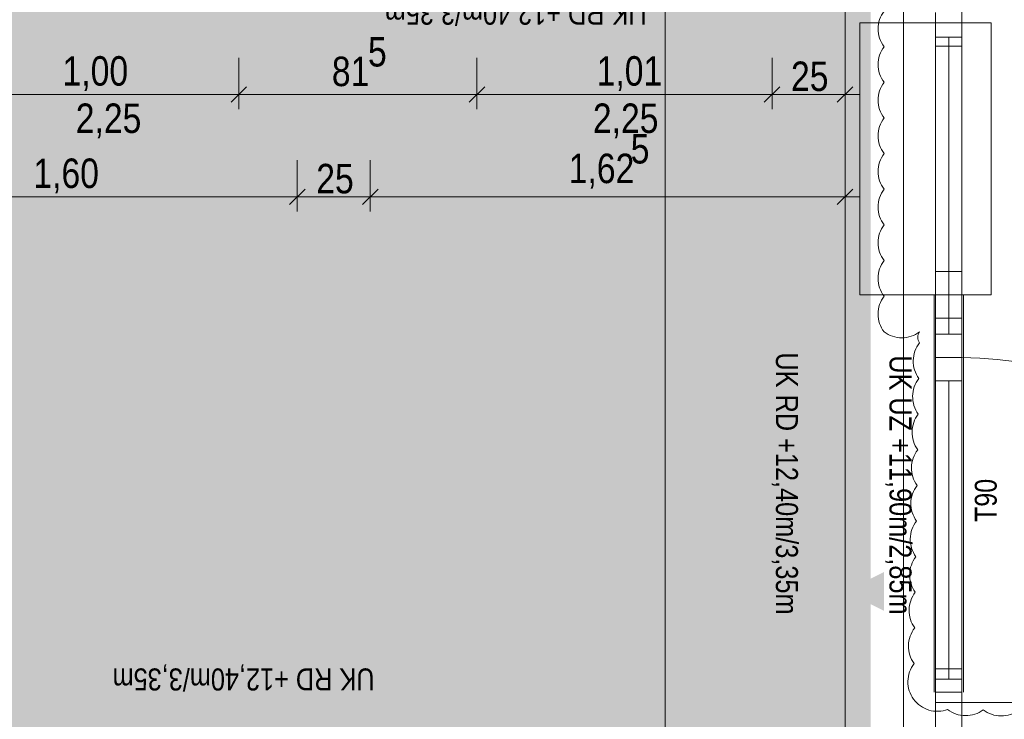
# Model space of a CAD drawing. Extents: x -743 to 300, y 62 to 1112.
# Tile 89 of 179: x -669 to -602, y 780 to 828. Entities that reach past the tile are written whole.
import ezdxf
from ezdxf.lldxf.tags import DXFTag

# ---------------------------------------------------------------- set-up
doc = ezdxf.new("R2010")
doc.units = 0
doc.layers.get('0').update_dxf_attribs({"lineweight": 13})
for name, color, linetype, lineweight, true_color in [('30 -33 Aussenwände- 7 Fassade_ Elemente', 7, 'Continuous', 9, 0x00aacc), ('30 -35 Decken- 1 Konstruktion-Träger- Stahlbeton', 7, 'Continuous', 13, 0x33aa00), ('70 -75 Raumstempel-2 Verweislinie', 3, 'Continuous', 9, 0x00ff00), ('70 -76 Bemaßung- 2 Allgemein', 9, 'Continuous', 5, 0x808080), ('70 -77 Revision- 2 Wolken', 7, 'Continuous', 18, 0x944cff), ('iwb_Layout BA_Markierung', 7, 'Continuous', 9, 0xbadcdc)]:
    doc.layers.add(name, color=color, linetype=linetype, lineweight=lineweight, true_color=true_color)
doc.layers.add('70 -71 Achsen- 1 Gebäudeachsen', color=7, linetype='STRICHPUNKT2-A06CPV7LL0', lineweight=18)
doc.layers.add('Keine-A06CPV7KL0', color=7, linetype='Continuous', lineweight=9)
doc.styles.get("Standard").update_dxf_attribs({"font": 'ARIALN.TTF'})
tags = doc.linetypes.add('grob-A06CPV7GL0', pattern=[14, 3, -8, 3]).pattern_tags.tags
tags[8:9] = [DXFTag(74, 4), DXFTag(75, 0), DXFTag(340, '0'), DXFTag(46, 0.0), DXFTag(50, 0.0), DXFTag(44, 0.0), DXFTag(45, 0.0)]
tags[6:7] = [DXFTag(74, 4), DXFTag(75, 0), DXFTag(340, '0'), DXFTag(46, 0.0), DXFTag(50, 0.0), DXFTag(44, 0.0), DXFTag(45, 0.0)]
tags[4:5] = [DXFTag(74, 4), DXFTag(75, 0), DXFTag(340, '0'), DXFTag(46, 0.0), DXFTag(50, 0.0), DXFTag(44, 0.0), DXFTag(45, 0.0)]
tags = doc.linetypes.add('STRICHPUNKT2-A06CPV7LL0', pattern=[12.7, 6.35, -3.175, 0, -3.175]).pattern_tags.tags
tags[10:11] = [DXFTag(74, 4), DXFTag(75, 0), DXFTag(340, '0'), DXFTag(46, 0.0), DXFTag(50, 0.0), DXFTag(44, 0.0), DXFTag(45, 0.0)]
tags[8:9] = [DXFTag(74, 4), DXFTag(75, 0), DXFTag(340, '0'), DXFTag(46, 0.0), DXFTag(50, 0.0), DXFTag(44, 0.0), DXFTag(45, 0.0)]
tags[6:7] = [DXFTag(74, 4), DXFTag(75, 0), DXFTag(340, '0'), DXFTag(46, 0.0), DXFTag(50, 0.0), DXFTag(44, 0.0), DXFTag(45, 0.0)]
tags[4:5] = [DXFTag(74, 4), DXFTag(75, 0), DXFTag(340, '0'), DXFTag(46, 0.0), DXFTag(50, 0.0), DXFTag(44, 0.0), DXFTag(45, 0.0)]

# ---------------------------------------------------------------- blocks, each defined once
blk = doc.blocks.new('Polygon-A06CPV78L0')
at = {"color": 0, "linetype": 'ByBlock', "lineweight": -2, "ltscale": 0.13}
blk.add_solid([(-611.222, 86.203), (-682.362, 86.014), (-611.055, 1083.814), (-682.362, 1083.814)], dxfattribs=at)
blk = doc.blocks.new('Referenz-A06CPV7ML0')
at = {"layer": '30 -33 Aussenwände- 7 Fassade_ Elemente', "color": 0, "linetype": 'Continuous', "lineweight": 18, "ltscale": 0.18}
for p, q in [((-606.652, 828.512), (-606.652, 826.837)), ((-604.852, 826.837), (-604.852, 828.512)), ((-606.652, 826.837), (-604.852, 826.837)), ((-605.752, 826.837), (-605.752, 806.512)), ((-606.652, 806.512), (-604.852, 806.512)), ((-606.652, 804.912), (-606.652, 806.512)), ((-604.852, 806.512), (-604.852, 804.912)), ((-604.852, 804.912), (-606.652, 804.912)), ((-606.652, 781.312), (-606.652, 804.912)), ((-606.652, 803.312), (-606.652, 804.912)), ((-604.852, 804.912), (-604.852, 781.312)), ((-604.852, 804.912), (-604.852, 803.312)), ((-604.852, 803.312), (-606.652, 803.312)), ((-605.752, 782.912), (-605.752, 803.312)), ((-606.652, 782.912), (-604.852, 782.912)), ((-606.652, 781.312), (-606.652, 782.912)), ((-604.852, 782.912), (-604.852, 781.312)), ((-604.852, 781.312), (-606.652, 781.312)), ((-606.652, 778.912), (-606.652, 781.312)), ((-604.852, 781.312), (-604.852, 778.912))]:
    blk.add_line(p, q, dxfattribs=at)
at = {"layer": '30 -33 Aussenwände- 7 Fassade_ Elemente', "color": 0}
for p, q in [((-606.652, 827.812), (-611.852, 827.812)), ((-611.852, 827.812), (-611.852, 809.212)), ((-606.652, 826.212), (-606.652, 827.812)), ((-606.652, 827.812), (-604.852, 827.812)), ((-604.852, 827.812), (-602.852, 827.812)), ((-604.852, 827.812), (-604.852, 826.212)), ((-602.852, 827.812), (-602.852, 809.212)), ((-604.852, 826.212), (-606.652, 826.212)), ((-606.652, 810.812), (-606.652, 826.212)), ((-605.752, 810.812), (-605.752, 826.212)), ((-604.852, 826.212), (-604.852, 810.812)), ((-604.852, 810.812), (-606.652, 810.812)), ((-606.652, 810.812), (-606.652, 809.212)), ((-604.852, 809.212), (-604.852, 810.812)), ((-611.852, 809.212), (-606.652, 809.212)), ((-606.652, 809.212), (-604.852, 809.212)), ((-602.852, 809.212), (-604.852, 809.212))]:
    blk.add_line(p, q, dxfattribs=at)
at = {"layer": '30 -33 Aussenwände- 7 Fassade_ Elemente', "color": 0, "linetype": 'Continuous', "ltscale": 0.13}
for p, q in [((-606.652, 826.837), (-606.652, 806.512)), ((-604.852, 826.837), (-606.652, 826.837)), ((-604.852, 806.512), (-604.852, 826.837)), ((-606.652, 807.612), (-606.652, 809.212)), ((-606.652, 809.212), (-604.852, 809.212)), ((-604.852, 809.212), (-604.852, 807.612)), ((-604.852, 807.612), (-606.652, 807.612)), ((-606.652, 806.512), (-604.852, 806.512)), ((-606.652, 804.912), (-606.652, 781.312)), ((-604.852, 804.912), (-606.652, 804.912)), ((-604.852, 781.312), (-604.852, 804.912)), ((-606.652, 782.012), (-606.652, 783.612)), ((-606.652, 783.612), (-604.852, 783.612)), ((-604.852, 783.612), (-604.852, 782.012)), ((-604.852, 782.012), (-606.652, 782.012)), ((-606.652, 781.312), (-604.852, 781.312))]:
    blk.add_line(p, q, dxfattribs=at)
at = {"layer": '30 -33 Aussenwände- 7 Fassade_ Elemente', "color": 0, "linetype": 'grob-A06CPV7GL0', "ltscale": 0.13}
for p, q in [((-606.752, 782.012), (-606.752, 809.212)), ((-604.752, 782.012), (-604.752, 809.212)), ((-604.852, 807.612), (-604.852, 783.612)), ((-581.252, 781.312), (-604.852, 781.312))]:
    blk.add_line(p, q, dxfattribs=at)
blk.add_ellipse((-604.852, 781.312), major_axis=(23.6, 0), ratio=1, start_param=0, end_param=1.570796, dxfattribs=at)
at = {"layer": '30 -35 Decken- 1 Konstruktion-Träger- Stahlbeton', "color": 0, "linetype": 'grob-A06CPV7GL0', "lineweight": -2, "ltscale": 0.13}
for p, q in [((-612.852, 995.912), (-612.852, 778.912)), ((-604.852, 995.912), (-604.852, 778.912))]:
    blk.add_line(p, q, dxfattribs=at)
at = {"layer": '70 -71 Achsen- 1 Gebäudeachsen', "color": 0, "linetype": 'STRICHPUNKT2-A06CPV7LL0', "ltscale": 0.18}
blk.add_line((-608.852, 1084.852), (-608.852, 85.412), dxfattribs=at)
at = {"layer": '70 -75 Raumstempel-2 Verweislinie', "color": 0, "linetype": 'Continuous', "ltscale": 0.13}
blk.add_line((-625.167, 854.919), (-625.167, 746.989), dxfattribs=at)
at = {"layer": '70 -76 Bemaßung- 2 Allgemein', "color": 0, "linetype": 'Continuous', "ltscale": 0.13}
for p, q in [((-654.352, 825.412), (-654.352, 821.912)), ((-654.352, 825.412), (-654.352, 821.912)), ((-638.052, 825.412), (-638.052, 821.912)), ((-638.052, 825.412), (-638.052, 821.912)), ((-617.852, 825.412), (-617.852, 821.912)), ((-617.852, 825.412), (-617.852, 821.912)), ((-612.852, 825.412), (-612.852, 821.912)), ((-655.412, 822.912), (-673.291, 822.912)), ((-653.352, 822.912), (-655.412, 822.912)), ((-655.352, 822.912), (-653.291, 822.912)), ((-639.112, 822.912), (-653.291, 822.912)), ((-637.052, 822.912), (-639.112, 822.912)), ((-639.052, 822.912), (-636.991, 822.912)), ((-618.912, 822.912), (-636.991, 822.912)), ((-616.852, 822.912), (-618.912, 822.912)), ((-618.852, 822.912), (-616.791, 822.912)), ((-613.912, 822.912), (-616.791, 822.912)), ((-611.852, 822.912), (-613.912, 822.912)), ((-650.352, 818.412), (-650.352, 814.912)), ((-650.352, 818.412), (-650.352, 814.912)), ((-645.352, 818.412), (-645.352, 814.912)), ((-645.352, 818.412), (-645.352, 814.912)), ((-612.852, 818.412), (-612.852, 814.912)), ((-651.412, 815.912), (-681.291, 815.912)), ((-649.352, 815.912), (-651.412, 815.912)), ((-651.352, 815.912), (-649.291, 815.912)), ((-646.412, 815.912), (-649.291, 815.912)), ((-644.352, 815.912), (-646.412, 815.912)), ((-646.352, 815.912), (-644.291, 815.912)), ((-613.912, 815.912), (-644.291, 815.912)), ((-611.852, 815.912), (-613.912, 815.912))]:
    blk.add_line(p, q, dxfattribs=at)
at = {"layer": '70 -76 Bemaßung- 2 Allgemein', "color": 0, "linetype": 'Continuous', "lineweight": 20, "ltscale": 0.2}
for p, q in [((-653.821, 823.443), (-654.882, 822.382)), ((-654.882, 822.382), (-653.821, 823.443)), ((-637.521, 823.443), (-638.582, 822.382)), ((-638.582, 822.382), (-637.521, 823.443)), ((-617.321, 823.443), (-618.382, 822.382)), ((-618.382, 822.382), (-617.321, 823.443)), ((-612.321, 823.443), (-613.382, 822.382)), ((-649.821, 816.443), (-650.882, 815.382)), ((-650.882, 815.382), (-649.821, 816.443)), ((-644.821, 816.443), (-645.882, 815.382)), ((-645.882, 815.382), (-644.821, 816.443)), ((-612.321, 816.443), (-613.382, 815.382))]:
    blk.add_line(p, q, dxfattribs=at)
at = {"layer": '70 -76 Bemaßung- 2 Allgemein', "color": 0, "lineweight": 0}
for points in [[(-615.522, 787.58), (-612.852, 788.912), (-615.521, 790.251)], [(-610.181, 787.58), (-612.852, 788.912), (-610.183, 790.251)], [(-662.751, 781.583), (-661.419, 778.912), (-660.08, 781.581)]]:
    blk.add_solid(points, dxfattribs=at)
at = {"layer": '70 -77 Revision- 2 Wolken', "color": 0, "linetype": 'Continuous', "ltscale": 0.18}
for centre, major_axis in [((-608.557, 827.4), (-1.625, 1.219)), ((-608.557, 827.4), (-2.032, 0)), ((-608.557, 824.962), (-1.625, 1.219)), ((-608.557, 824.962), (-2.032, 0)), ((-608.558, 822.523), (-1.625, 1.219)), ((-608.558, 822.523), (-2.032, 0)), ((-608.558, 820.085), (-1.625, 1.219)), ((-608.558, 820.085), (-2.032, 0)), ((-608.558, 817.646), (-1.625, 1.219)), ((-608.558, 817.646), (-2.032, 0)), ((-608.559, 815.208), (-1.625, 1.219)), ((-608.559, 815.208), (-2.032, 0)), ((-608.559, 812.77), (-1.625, 1.219)), ((-608.559, 812.77), (-2.032, 0)), ((-608.56, 810.331), (-1.625, 1.219)), ((-608.56, 810.331), (-2.032, 0)), ((-608.56, 807.893), (-1.625, 1.219)), ((-608.56, 807.893), (-2.032, 0)), ((-608.963, 808.297), (-1.222, -1.623)), ((-608.963, 808.297), (-0.004, -2.032)), ((-607.254, 806.286), (-0.624, 0.01)), ((-607.254, 806.286), (-0.493, 0.383)), ((-606.155, 804.674), (-1.605, 1.246)), ((-606.155, 804.674), (-2.032, 0.034)), ((-606.195, 802.236), (-1.605, 1.246)), ((-606.195, 802.236), (-2.032, 0.034)), ((-606.236, 799.798), (-1.605, 1.246)), ((-606.236, 799.798), (-2.032, 0.034)), ((-606.276, 797.36), (-1.605, 1.246)), ((-606.276, 797.36), (-2.032, 0.034)), ((-606.317, 794.922), (-1.605, 1.246)), ((-606.317, 794.922), (-2.032, 0.034)), ((-606.357, 792.484), (-1.605, 1.246)), ((-606.357, 792.484), (-2.032, 0.034)), ((-606.398, 790.046), (-1.605, 1.246)), ((-606.398, 790.046), (-2.032, 0.034)), ((-606.438, 787.608), (-1.605, 1.246)), ((-606.438, 787.608), (-2.032, 0.034)), ((-606.479, 785.17), (-1.605, 1.246)), ((-606.479, 785.17), (-2.032, 0.034)), ((-606.519, 782.732), (-1.605, 1.246)), ((-606.519, 782.732), (-2.032, 0.034)), ((-606.528, 782.744), (-1.636, -1.205)), ((-606.528, 782.744), (-0.586, -1.946)), ((-604.596, 782.45), (-1.234, -1.615)), ((-604.596, 782.45), (-0.018, -2.032)), ((-602.158, 782.429), (-1.234, -1.615)), ((-602.158, 782.429), (-0.018, -2.032))]:
    blk.add_ellipse(centre, major_axis=major_axis, ratio=1, start_param=0, end_param=0.643501, dxfattribs=at)
at = {"layer": '30 -33 Aussenwände- 7 Fassade_ Elemente', "color": 0, "linetype": 'ByBlock', "ltscale": 0.13, "char_height": 0.0036, "attachment_point": 1, "rotation": 270}
for s, insert in [('{\\fArial Narrow;IFC_UUID}', (-603.048, 825.481)), ('{\\fArial Narrow;instanceID}', (-603.048, 825.482))]:
    blk.add_mtext(s, dxfattribs=dict(at, insert=insert))
at = {"layer": '70 -76 Bemaßung- 2 Allgemein', "color": 0, "linetype": 'Continuous', "ltscale": 0.13, "char_height": 1.51033, "attachment_point": 1}
for s, insert, rotation in [('{\\fArial Narrow;UK RD +12,40m/3,35m}', (-626.436, 827.687), 180), ('{\\fArial Narrow;UK RD +12,40m/3,35m}', (-616.077, 805.264), 270), ('{\\fArial Narrow;UK UZ +11,90m/2,85m}', (-608.302, 805.073), 270), ('{\\fArial Narrow;UK RD +12,40m/3,35m}', (-645.066, 782.137), 180)]:
    blk.add_mtext(s, dxfattribs=dict(at, insert=insert, rotation=rotation))
at = {"layer": '70 -76 Bemaßung- 2 Allgemein', "color": 0, "linetype": 'Continuous', "ltscale": 0.13, "char_height": 2.01377, "attachment_point": 1}
for s, insert in [('{\\fArial Narrow;5}', (-645.512, 826.84)), ('{\\fArial Narrow;1,00}', (-666.42, 825.528)), ('{\\fArial Narrow;81}', (-647.985, 825.498)), ('{\\fArial Narrow;1,01}', (-629.859, 825.528)), ('{\\fArial Narrow;25}', (-616.554, 825.163)), ('{\\fArial Narrow;2,25}', (-665.517, 822.294)), ('{\\fArial Narrow;2,25}', (-630.117, 822.294)), ('{\\fArial Narrow;5}', (-627.526, 820.205)), ('{\\fArial Narrow;1,60}', (-668.42, 818.528)), ('{\\fArial Narrow;1,62}', (-631.771, 818.862)), ('{\\fArial Narrow;25}', (-649.054, 818.163))]:
    blk.add_mtext(s, dxfattribs=dict(at, insert=insert))
at = {"layer": 'Keine-A06CPV7KL0', "color": 0, "linetype": 'Continuous', "ltscale": 0.13, "insert": (-603.97, 793.661), "char_height": 1.49774, "attachment_point": 1, "rotation": 90}
blk.add_mtext('{\\fArial Narrow;T90}', dxfattribs=at)

msp = doc.modelspace()

# ---------------------------------------------------------------- block references
at = {"color": 8, "lineweight": 13, "ltscale": 0.13, "true_color": 0x808080}
msp.add_blockref('Referenz-A06CPV7ML0', (0, 0), dxfattribs=at)
at = {"layer": 'iwb_Layout BA_Markierung', "ltscale": 0.13}
msp.add_blockref('Polygon-A06CPV78L0', (0, 0), dxfattribs=at)

doc.saveas('drawing.dxf')
